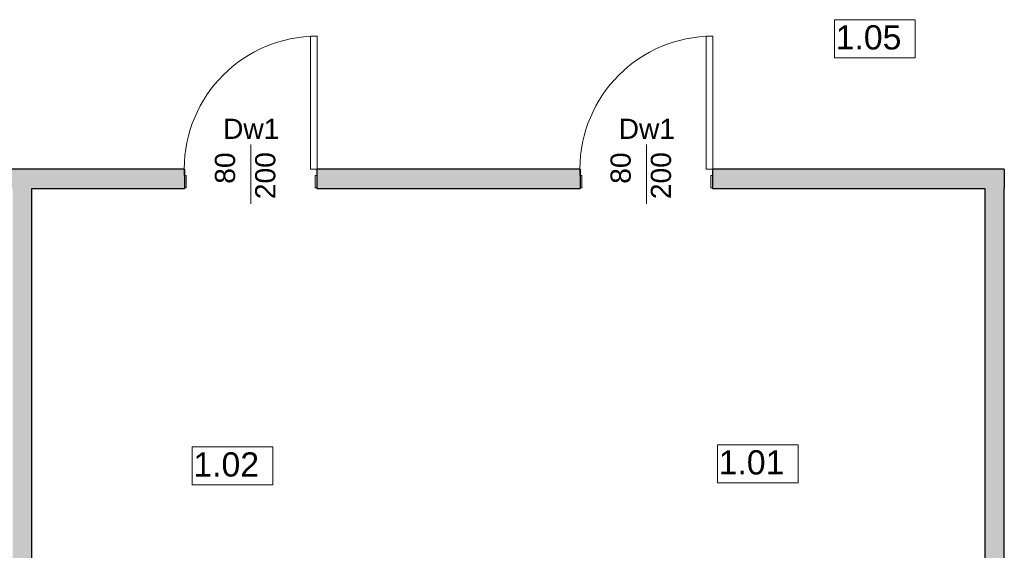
# Model space of a CAD drawing. Header units: centimetres. Extents: x -25572 to 23555, y -2435 to 15405.
# Tile 41 of 134: x 8440 to 9050, y 1849 to 2178. Entities that reach past the tile are written whole.
import ezdxf

# ---------------------------------------------------------------- set-up
doc = ezdxf.new("R2010")
doc.units = ezdxf.units.CM
doc.header["$MEASUREMENT"] = 0
for name, color, linetype, lineweight in [('Nowe_210-A Pomieszczenia_Nr_pióra__41', 7, 'Continuous', 15), ('Nowe_220-A Ściany_Nr_pióra__19', 255, 'Continuous', 0), ('Nowe_220-A Ściany_Nr_pióra__23', 7, 'Continuous', 15), ('Nowe_220-A Ściany_Nr_pióra__27', 7, 'Continuous', 25), ('Nowe_220-A Ściany_Nr_pióra__3', 7, 'Continuous', 13), ('Nowe_220-A Ściany_Nr_pióra__7', 7, 'Continuous', 13)]:
    doc.layers.add(name, color=color, linetype=linetype, lineweight=lineweight)
doc.layers.add('Nowe_220-A Ściany_Nr_pióra__45', color=7, linetype='Continuous', lineweight=15, true_color=0x40a5ff)
doc.styles.add('STYL_AUTOMATYCZNY_6', font='arial.ttf')

msp = doc.modelspace()

# ---------------------------------------------------------------- hatches: boundary and pattern name
at = {"layer": 'Nowe_220-A Ściany_Nr_pióra__19', "linetype": 'Continuous', "lineweight": 0}
for points in [[(8405.38, 2085.34), (8405.38, 2073.34), (8542.01, 2073.34), (8542.01, 2085.34)], [(8624.01, 2085.34), (8624.01, 2073.34), (8787.38, 2073.34), (8787.38, 2085.34)], [(9038.38, 2085.34), (8869.38, 2085.34), (8869.38, 2073.34), (9038.38, 2073.34)], [(9038.38, 2073.34), (9050.38, 2073.34), (9050.38, 2085.34)], [(9038.38, 2085.34), (9038.38, 2073.34), (9050.38, 2085.34)], [(8447.38, 1683.34), (8447.38, 2073.34), (8435.38, 2073.34), (8435.38, 1683.34)], [(9038.38, 2073.34), (9038.38, 1683.34), (9050.38, 1683.34), (9050.38, 2073.34)]]:
    msp.add_hatch(color=255, dxfattribs=at).paths.add_polyline_path(points)

# ---------------------------------------------------------------- linework, layer by layer
at = {"layer": 'Nowe_210-A Pomieszczenia_Nr_pióra__41', "color": 7, "linetype": 'Continuous', "lineweight": 15}
for p, q in [((8944.99, 2177.95), (8995.02, 2177.95)), ((8944.99, 2154.38), (8944.99, 2177.95)), ((8995.02, 2177.95), (8995.02, 2154.38)), ((8995.02, 2154.38), (8944.99, 2154.38)), ((8546.67, 1913.26), (8596.71, 1913.26)), ((8546.67, 1889.69), (8546.67, 1913.26)), ((8596.71, 1913.26), (8596.71, 1889.69)), ((8872.44, 1914.55), (8922.47, 1914.55)), ((8872.44, 1890.98), (8872.44, 1914.55)), ((8922.47, 1914.55), (8922.47, 1890.98)), ((8596.71, 1889.69), (8546.67, 1889.69)), ((8922.47, 1890.98), (8872.44, 1890.98))]:
    msp.add_line(p, q, dxfattribs=at)
at = {"layer": 'Nowe_220-A Ściany_Nr_pióra__23', "color": 7, "linetype": 'Continuous', "lineweight": 15}
for p, q in [((8541.81, 2081.34), (8541.81, 2085.34)), ((8541.81, 2085.34), (8542.01, 2085.34)), ((8542.01, 2085.34), (8542.01, 2073.84)), ((8624.01, 2073.84), (8624.01, 2085.34)), ((8624.01, 2085.34), (8624.21, 2085.34)), ((8624.21, 2085.34), (8624.21, 2081.34)), ((8787.18, 2081.34), (8787.18, 2085.34)), ((8787.18, 2085.34), (8787.38, 2085.34)), ((8787.38, 2085.34), (8787.38, 2073.84)), ((8869.38, 2073.84), (8869.38, 2085.34)), ((8869.38, 2085.34), (8869.58, 2085.34)), ((8869.58, 2085.34), (8869.58, 2081.34)), ((8543.01, 2081.34), (8541.81, 2081.34)), ((8543.01, 2073.84), (8543.01, 2081.34)), ((8624.21, 2081.34), (8623.01, 2081.34)), ((8623.01, 2081.34), (8623.01, 2073.84)), ((8788.38, 2081.34), (8787.18, 2081.34)), ((8788.38, 2073.84), (8788.38, 2081.34)), ((8869.58, 2081.34), (8868.38, 2081.34)), ((8868.38, 2081.34), (8868.38, 2073.84)), ((8542.01, 2073.84), (8543.01, 2073.84)), ((8623.01, 2073.84), (8624.01, 2073.84)), ((8787.38, 2073.84), (8788.38, 2073.84)), ((8868.38, 2073.84), (8869.38, 2073.84))]:
    msp.add_line(p, q, dxfattribs=at)
at = {"layer": 'Nowe_220-A Ściany_Nr_pióra__27', "color": 7, "linetype": 'Continuous', "lineweight": 25}
for p, q in [((8542.01, 2085.34), (8542.01, 2073.84)), ((8542.01, 2085.34), (8542.01, 2073.84)), ((8542.01, 2085.34), (8542.01, 2073.84)), ((8624.01, 2085.34), (8624.01, 2073.84)), ((8624.01, 2085.34), (8624.01, 2073.84)), ((8624.01, 2085.34), (8624.01, 2073.84)), ((8787.38, 2085.34), (8787.38, 2073.84)), ((8787.38, 2085.34), (8787.38, 2073.84)), ((8787.38, 2085.34), (8787.38, 2073.84)), ((8869.38, 2085.34), (8869.38, 2073.84)), ((8869.38, 2085.34), (8869.38, 2073.84)), ((8869.38, 2085.34), (8869.38, 2073.84)), ((8542.01, 2073.84), (8542.01, 2073.34)), ((8542.01, 2073.84), (8542.01, 2073.34)), ((8624.01, 2073.84), (8624.01, 2073.34)), ((8624.01, 2073.84), (8624.01, 2073.34)), ((8787.38, 2073.84), (8787.38, 2073.34)), ((8787.38, 2073.84), (8787.38, 2073.34)), ((8869.38, 2073.84), (8869.38, 2073.34)), ((8869.38, 2073.84), (8869.38, 2073.34))]:
    msp.add_line(p, q, dxfattribs=at)
for points in [[(8542.01, 2085.34), (8405.38, 2085.34)], [(8787.38, 2085.34), (8624.01, 2085.34)], [(9050.38, 2085.34), (8869.38, 2085.34)], [(9050.38, 2085.34), (9050.38, 2073.34)], [(8447.38, 2073.34), (8542.01, 2073.34)], [(8447.38, 1683.34), (8447.38, 2073.34)], [(8624.01, 2073.34), (8735.38, 2073.34)], [(8735.38, 2073.34), (8787.38, 2073.34)], [(8869.38, 2073.34), (9038.38, 2073.34)], [(9038.38, 2073.34), (9038.38, 1683.34)], [(9050.38, 1683.34), (9050.38, 2073.34)]]:
    msp.add_lwpolyline(points, dxfattribs=at)
at = {"layer": 'Nowe_220-A Ściany_Nr_pióra__3', "color": 7, "linetype": 'Continuous', "lineweight": 13}
for p, q in [((8620.21, 2085.34), (8620.21, 2167.74)), ((8620.21, 2167.74), (8624.21, 2167.74)), ((8624.21, 2167.74), (8624.21, 2085.34)), ((8865.58, 2085.34), (8865.58, 2167.74)), ((8865.58, 2167.74), (8869.58, 2167.74)), ((8869.58, 2167.74), (8869.58, 2085.34)), ((8624.21, 2085.34), (8620.21, 2085.34)), ((8869.58, 2085.34), (8865.58, 2085.34))]:
    msp.add_line(p, q, dxfattribs=at)
for centre in [(8624.21, 2085.34), (8869.58, 2085.34)]:
    msp.add_arc(centre, 82.4, 90, 180, dxfattribs=at)
at = {"layer": 'Nowe_220-A Ściany_Nr_pióra__45', "color": 161, "linetype": 'Continuous', "lineweight": 15, "true_color": 0x40a5ff}
for p, q in [((8583.01, 2100.52), (8583.01, 2063.88)), ((8828.38, 2100.52), (8828.38, 2063.88))]:
    msp.add_line(p, q, dxfattribs=at)

# ---------------------------------------------------------------- texts
at = {"layer": 'Nowe_210-A Pomieszczenia_Nr_pióra__41', "color": 7, "linetype": 'Continuous', "lineweight": 15, "char_height": 15, "attachment_point": 2, "style": 'STYL_AUTOMATYCZNY_6'}
for s, insert in [('\\A1;{\\pqc;\\pt0,25;\\fArial|b0|i0|c238|p0;\\W1.000000;1.05\\fArial|b0|i0|c238|p0;\\W1.000000;\\A1{\\H.66x;\\S^  ;}\\fArial|b0|i0|c238|p0;\\W1.000000;\\fArial|b0|i0|c238|p0;\\W1.000000;\\A1{\\H.66x;\\S^  ;}}', (8970.01, 2174.52)), ('\\A1;{\\pqc;\\pt0,25;\\fArial|b0|i0|c238|p0;\\W1.000000;1.01\\fArial|b0|i0|c238|p0;\\W1.000000;\\A1{\\H.66x;\\S^  ;}\\fArial|b0|i0|c238|p0;\\W1.000000;\\fArial|b0|i0|c238|p0;\\W1.000000;\\A1{\\H.66x;\\S^  ;}}', (8897.45, 1911.12)), ('\\A1;{\\pqc;\\pt0,25;\\fArial|b0|i0|c238|p0;\\W1.000000;1.02\\fArial|b0|i0|c238|p0;\\W1.000000;\\A1{\\H.66x;\\S^  ;}\\fArial|b0|i0|c238|p0;\\W1.000000;\\fArial|b0|i0|c238|p0;\\W1.000000;\\A1{\\H.66x;\\S^  ;}}', (8571.69, 1909.83))]:
    msp.add_mtext(s, dxfattribs=dict(at, insert=insert))
at = {"layer": 'Nowe_220-A Ściany_Nr_pióra__7', "color": 7, "linetype": 'Continuous', "lineweight": 13, "char_height": 12.5, "attachment_point": 7, "rotation": 90, "style": 'STYL_AUTOMATYCZNY_6'}
for s, insert in [('\\A1;{\\pql;\\pt0;\\fArial|b0|i0|c238|p0;\\W1.000000;80\\fArial|b0|i0|c238|p0;\\W1.000000;\\A1{\\H.66x;\\S^  ;}\\fArial|b0|i0|c238|p0;\\W1.000000;\\fArial|b0|i0|c238|p0;\\W1.000000;}', (8576.97, 2076.27)), ('\\A1;{\\pql;\\pt0;\\fArial|b0|i0|c238|p0;\\W1.000000;200\\fArial|b0|i0|c238|p0;\\W1.000000;\\A1{\\H.66x;\\S^  ;}\\fArial|b0|i0|c238|p0;\\W1.000000;\\fArial|b0|i0|c238|p0;\\W1.000000;}', (8601.97, 2066.74)), ('\\A1;{\\pql;\\pt0;\\fArial|b0|i0|c238|p0;\\W1.000000;80\\fArial|b0|i0|c238|p0;\\W1.000000;\\A1{\\H.66x;\\S^  ;}\\fArial|b0|i0|c238|p0;\\W1.000000;\\fArial|b0|i0|c238|p0;\\W1.000000;}', (8822.33, 2076.27)), ('\\A1;{\\pql;\\pt0;\\fArial|b0|i0|c238|p0;\\W1.000000;200\\fArial|b0|i0|c238|p0;\\W1.000000;\\A1{\\H.66x;\\S^  ;}\\fArial|b0|i0|c238|p0;\\W1.000000;\\fArial|b0|i0|c238|p0;\\W1.000000;}', (8847.33, 2066.74))]:
    msp.add_mtext(s, dxfattribs=dict(at, insert=insert))
at = {"layer": 'Nowe_220-A Ściany_Nr_pióra__7', "color": 7, "linetype": 'Continuous', "lineweight": 13, "char_height": 12.5, "attachment_point": 7, "style": 'STYL_AUTOMATYCZNY_6'}
for insert in [(8565.86, 2104.09), (8811.23, 2104.09)]:
    msp.add_mtext('\\A1;{\\pql;\\pt0;\\fArial|b0|i0|c238|p0;\\W1.000000;Dw1\\fArial|b0|i0|c238|p0;\\W1.000000;\\fArial|b0|i0|c238|p0;\\W1.000000;\\fArial|b0|i0|c238|p0;\\W1.000000;}', dxfattribs=dict(at, insert=insert))

doc.saveas('drawing.dxf')
